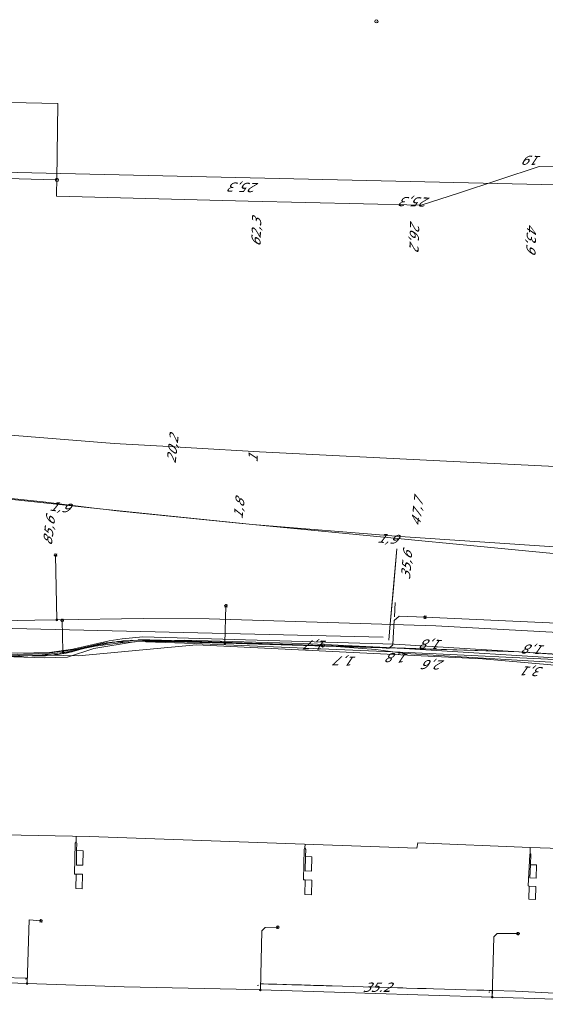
# Model space of a CAD drawing. Header units: metres. Extents: x 124576 to 133557, y 395865 to 402386.
# Tile 245 of 256: x 128028 to 128108, y 402127 to 402276. Entities that reach past the tile are written whole.
import ezdxf
from ezdxf.enums import TextEntityAlignment as Align

# ---------------------------------------------------------------- set-up
doc = ezdxf.new("R2010")
doc.units = ezdxf.units.M
doc.header["$MEASUREMENT"] = 0
for name, color, linetype, lineweight, true_color in [('LG_Datatransport_Blauw_Glas_Zuid', 3, 'Continuous', 13, 0x00ff00), ('LG_Datatransport_Eurofiber_Nederland_BV', 3, 'Continuous', 13, 0x00ff00), ('LG_Datatransport_Gebroeders_Van_der_Donk_BV_(FTTX)', 3, 'Continuous', 13, 0x00ff00), ('LG_Datatransport_KPN_BV', 3, 'Continuous', 13, 0x00ff00), ('LG_Datatransport_Tele2_Nederland_BV', 3, 'Continuous', 13, 0x00ff00), ('LG_Laag_Spanning_Enexis_Netbeheer_BV', 7, 'Continuous', 13, 0x960000), ('LG_Laag_Spanning_Gemeente_Tilburg_Ruimtelijke_Uitvoering', 7, 'Continuous', 13, 0x960000), ('LG_unet-4_Brabant_Water', 5, 'Continuous', 13, 0x0000ff), ('LG_Water_Gemeente_Tilburg_Ruimtelijke_Uitvoering', 5, 'Continuous', 13, 0x0000ff)]:
    doc.layers.add(name, color=color, linetype=linetype, lineweight=lineweight, true_color=true_color)
for name, color, linetype, lineweight in [('LG_Datatransport_P_KPN_BV', 7, 'Continuous', 0), ('LG_Laag_Spanning_P_Enexis_Netbeheer_BV', 7, 'Continuous', 0), ('MV_Datatransport', 7, 'Continuous', 0), ('MV_Laag_Spanning', 7, 'Continuous', 0), ('MV_Laag_Spanning_lijn', 7, 'Continuous', 0), ('MV_Laag_Spanning_pijl', 7, 'Continuous', 0), ('MV_unet-4', 7, 'Continuous', 0)]:
    doc.layers.add(name, color=color, linetype=linetype, lineweight=lineweight)
doc.styles.add('Klic_Annotatie', font='verdanai.ttf', dxfattribs={"oblique": 20, "height": 1.4})

# ---------------------------------------------------------------- blocks, each defined once
blk = doc.blocks.new('Mof')
at = {"layer": 'LG_Laag_Spanning_P_Enexis_Netbeheer_BV'}
h = blk.add_hatch(color=256, dxfattribs=at)
edge = h.paths.add_edge_path()
edge.add_arc((0, 0), 2, 0, 360)
blk = doc.blocks.new('Streetlight')
at = {"layer": 'LG_Laag_Spanning_P_Enexis_Netbeheer_BV'}
for p, q in [((-1.8, 1.8), (-1.1, 1.1)), ((0, 2.5), (0, 1.5)), ((1.8, 1.8), (1.1, 1.1)), ((-1.1, -1.1), (-1.8, -1.8)), ((0, -1.5), (0, -2.5)), ((1.1, -1.1), (1.8, -1.8))]:
    blk.add_line(p, q, dxfattribs=at)
at = {"layer": 'LG_Laag_Spanning_P_Enexis_Netbeheer_BV', "flags": 128}
for points in [[(-2.5, 0), (-1.5, 0)], [(1.5, 0), (2.5, 0)]]:
    blk.add_lwpolyline(points, dxfattribs=at)
at = {"layer": 'LG_Laag_Spanning_P_Enexis_Netbeheer_BV'}
blk.add_circle((0, 0), 1.5, dxfattribs=at)
blk = doc.blocks.new('m_pijl')
at = {"layer": 'MV_Laag_Spanning_pijl'}
blk.add_hatch(color=7, dxfattribs=at).paths.add_polyline_path([(-1, -0.3), (-1, 0), (-1, 0.3), (0, 0)])
at = {"layer": 'MV_Laag_Spanning_pijl', "flags": 128}
blk.add_lwpolyline([(-1, 0), (-1, 0.3), (0, 0), (-1, -0.3), (-1, 0)], close=True, dxfattribs=at)
blk = doc.blocks.new('Onbekend_3')
at = {"layer": 'LG_Datatransport_P_KPN_BV'}
blk.add_hatch(color=256, dxfattribs=at).paths.add_polyline_path([(-0.3, -1.1, -0.262633), (0.2, 0.2), (0.6, 0.5, 0.379827), (0.7, 1.3), (0.7, 1.3, 0.228508), (0, 1.5), (0, 1.5, 0.459053), (-0.8, 0.8), (-1.3, 0.9, -0.414214), (-0.1, 2, -0.243799), (1.1, 1.5, -0.379827), (0.9, 0.1), (0.5, -0.2, 0.262633), (0.2, -1.1), (-0.2, -1.1)])
blk.add_circle((0, 0), 2.5, dxfattribs=at)
at = {"layer": 'LG_Datatransport_P_KPN_BV', "extrusion": (0, 0, -1)}
blk.add_solid([(0.3, -2.1), (-0.2, -2.1), (0.3, -1.5), (-0.2, -1.5)], dxfattribs=at)

msp = doc.modelspace()

# ---------------------------------------------------------------- linework, layer by layer
at = {"layer": 'LG_Datatransport_Blauw_Glas_Zuid', "flags": 128}
msp.add_lwpolyline([(128113.8, 402179.3), (128084.6, 402181.1), (128071, 402181.8), (128052.9, 402182.3), (128044, 402182), (128039.4, 402181.4), (128034.6, 402180.4), (128030.9, 402180), (128027.5, 402179.8), (127999.8, 402180.3), (127963.7, 402181.2), (127956.2, 402181.5), (127934.2, 402182.3), (127926, 402182.4), (127920.4, 402184.3), (127914.3, 402185.9), (127896.5, 402186.3), (127828.4, 402188.2), (127787.7, 402189.2), (127734, 402190.6), (127664.6, 402192.3), (127663.5, 402192.3), (127629, 402193.1), (127589.7, 402194.1)], dxfattribs=at)
at = {"layer": 'LG_Datatransport_Eurofiber_Nederland_BV', "flags": 128}
for points in [[(128027.7, 402180.3), (128032.5, 402180.4), (128036, 402180.9), (128041.5, 402182.2), (128043.5, 402182.5), (128046.6, 402182.8), (128084.7, 402181.7), (128115.1, 402179.8)], [(128027.7, 402180.3), (128032.5, 402180.4), (128036, 402180.9), (128041.5, 402182.2), (128043.5, 402182.5), (128046.6, 402182.8), (128084.7, 402181.7), (128115.1, 402179.8)], [(128027.7, 402180.3), (128032.5, 402180.4), (128036, 402180.9), (128041.5, 402182.2), (128043.5, 402182.5), (128046.6, 402182.8), (128084.7, 402181.7), (128115.1, 402179.8)], [(128027.7, 402180.3), (128032.5, 402180.4), (128036, 402180.9), (128041.5, 402182.2), (128043.5, 402182.5), (128046.6, 402182.8), (128084.7, 402181.7), (128115.1, 402179.8)], [(127964.8, 402181.7), (128029.8, 402179.9), (128031.9, 402179.9), (128032.2, 402180), (128033, 402180), (128033.3, 402180.1), (128033.8, 402180.1), (128034.1, 402180.2), (128034.3, 402180.2), (128034.6, 402180.3), (128034.9, 402180.3), (128035.1, 402180.4), (128035.4, 402180.4), (128035.7, 402180.5), (128035.9, 402180.5), (128036.7, 402180.8), (128036.9, 402180.8), (128040.3, 402181.7), (128040.7, 402181.7), (128042, 402182), (128042.4, 402182), (128042.8, 402182.1), (128043.2, 402182.1), (128043.6, 402182.2), (128044.5, 402182.2), (128044.9, 402182.3), (128103.6, 402180.5), (128133.4, 402178.5)]]:
    msp.add_lwpolyline(points, dxfattribs=at)
at = {"layer": 'LG_Datatransport_Gebroeders_Van_der_Donk_BV_(FTTX)', "flags": 128}
msp.add_lwpolyline([(127944.47, 402181.13), (127948.03, 402181.97), (127966.69, 402181.59), (127971.64, 402181.31), (128036.87, 402179.91), (128054.76, 402181.56), (128098.05, 402179.48), (128151.04, 402174.79)], dxfattribs=at)
at = {"layer": 'LG_Datatransport_KPN_BV', "flags": 128}
for points in [[(127985.48, 402275.8), (127984.45, 402275.8), (127984.43, 402271.9), (127984.35, 402264.64), (127989.44, 402264.52), (128000, 402264.29), (128033.75, 402263.55), (128033.6, 402251.98), (128033.6, 402251.98)], [(128033.6, 402251.98), (128033.39, 402251.99), (128003.9, 402252.79), (128000, 402252.87), (127988.61, 402253.12), (127956.83, 402253.82), (127956.34, 402253.83)], [(128033.6, 402251.98), (128033.57, 402250), (128033.57, 402249.5), (128062.57, 402248.79), (128088.79, 402248.15), (128094.41, 402250), (128106.64, 402254.02), (128214.5, 402251.73), (128215.29, 402251.68), (128216.07, 402251.56), (128216.83, 402251.38), (128217.58, 402251.13), (128218.3, 402250.81), (128218.99, 402250.43), (128219.65, 402250), (128220.21, 402249.56), (128220.73, 402249.07), (128221.22, 402248.54), (128221.66, 402247.98), (128222.05, 402247.38), (128222.4, 402246.75), (128222.7, 402246.1)], [(128118.72, 402194.46), (128063.25, 402199.81), (128041.09, 402202.08), (128026.87, 402203.57), (128015.22, 402204.78), (128001.6, 402205.76), (128000, 402205.84), (127999.23, 402205.88), (127994.12, 402206.09), (127986.66, 402206.22), (127985.18, 402206.24)], [(128000.13, 402205.86), (128001.6, 402205.76), (128008.49, 402205.3), (128015.22, 402204.78), (128016.96, 402204.65), (128024.24, 402203.98), (128031.54, 402203.21), (128039.26, 402202.3), (128041.09, 402202.08), (128042.67, 402201.89), (128061.14, 402199.98), (128063.25, 402199.81), (128085.58, 402197.99), (128121.04, 402195.6), (128135.43, 402194.23), (128153.45, 402192.92), (128182.93, 402189.56), (128185.28, 402189.23), (128219.35, 402184.97), (128226.92, 402183.73)], [(128140.32, 402177.27), (128137.89, 402178.11), (128123.76, 402179.1), (128103.57, 402180.52), (128073.9, 402181.48), (128073.9, 402181.48), (128073.87, 402181.48), (128045.9, 402182.32), (128045.9, 402182.32), (128045.9, 402182.31), (128042.9, 402182.06), (128039.92, 402181.59), (128037.44, 402181.04), (128034.99, 402180.34), (128033.28, 402180.06), (128031.55, 402179.91), (128029.81, 402179.89), (128003.84, 402180.58), (127964.84, 402181.67)], [(128073.9, 402181.48), (128073.9, 402181.48), (128073.87, 402181.48), (128049.47, 402182.27), (128047.69, 402182.34), (128045.9, 402182.32), (128045.9, 402182.32), (128045.9, 402182.31), (128042.89, 402182.08), (128039.92, 402181.59), (128037.46, 402180.99), (128036.24, 402180.63), (128034.99, 402180.34), (128033.28, 402180.06), (128031.55, 402179.91), (128029.81, 402179.89), (128003.84, 402180.58)], [(128140.32, 402177.27), (128137.89, 402178.11), (128133.4, 402178.5), (128123.26, 402179.19), (128103.57, 402180.52), (128073.9, 402181.48), (128073.9, 402181.48)], [(128073.9, 402181.48), (128073.9, 402181.48), (128081.89, 402180.88), (128086.37, 402180.25), (128119.42, 402178.28), (128130.54, 402177.36), (128156.56, 402175.22), (128191.04, 402171.4), (128191.58, 402171.35), (128192.31, 402171.29), (128196.51, 402170.92), (128208.31, 402169.06), (128223.26, 402166.19), (128232.75, 402164.24)]]:
    msp.add_lwpolyline(points, dxfattribs=at)
at = {"layer": 'LG_Datatransport_Tele2_Nederland_BV', "flags": 128}
for points in [[(128001.1, 402253.7), (128210.6, 402248.9), (128210.8, 402248.7), (128210.2, 402219.9), (128210.4, 402219.7), (128216.1, 402219.5), (128265.8, 402218.3), (128266, 402218.5), (128266.7, 402247.3), (128266.9, 402247.5), (128302.9, 402246.7), (128303.1, 402246.9), (128303.6, 402268.2), (128303.7, 402268.7)], [(127972.25, 402180.68), (127973.55, 402181.43), (127987.01, 402181.05), (128031.7, 402179.6), (128035.2, 402179.7), (128039.2, 402181), (128045.6, 402182.1), (128054.4, 402181.8), (128086.8, 402180.4), (128112.2, 402179.2), (128140.5, 402177.4), (128151.06, 402176.13), (128154.98, 402176.18)], [(128112.2, 402179.2), (128086.8, 402180.4), (128054.4, 402181.8), (128045.6, 402182.1), (128039.2, 402181), (128035.2, 402179.7), (128031.7, 402179.6), (127987.01, 402181.05), (127973.55, 402181.43), (127972.25, 402180.68)]]:
    msp.add_lwpolyline(points, dxfattribs=at)
at = {"layer": 'LG_Laag_Spanning_Enexis_Netbeheer_BV'}
for p, q in [((128033.6, 402185.36), (128033.42, 402195.16)), ((128059.04, 402181.82), (128059.21, 402187.48)), ((128034.53, 402180.61), (128034.42, 402185.28))]:
    msp.add_line(p, q, dxfattribs=at)
at = {"layer": 'LG_Laag_Spanning_Enexis_Netbeheer_BV', "flags": 128}
for points in [[(128085.07, 402196.13), (128084.56, 402190.14), (128084.04, 402184.16), (128083.88, 402182.27)], [(128085.07, 402196.13), (128084.56, 402190.14), (128084.04, 402184.16), (128083.88, 402182.27)], [(128085.07, 402196.13), (128084.04, 402184.16), (128083.88, 402182.27)], [(128012.11, 402180.67), (128030.85, 402180.26), (128032.25, 402180.33), (128034.53, 402180.61), (128035.25, 402180.7), (128036.63, 402180.93), (128040.62, 402181.81), (128042.01, 402181.98), (128045.24, 402182.05), (128049.53, 402182.1), (128049.54, 402182.1), (128059.04, 402181.82), (128082.86, 402181.11), (128083.46, 402181.09), (128083.94, 402181.07), (128084.48, 402181.58), (128084.52, 402182.62), (128084.68, 402185.27), (128085.42, 402185.94), (128089.36, 402185.76)], [(128012.11, 402180.67), (128030.85, 402180.26), (128032.25, 402180.33), (128034.53, 402180.61), (128035.25, 402180.7), (128036.63, 402180.93), (128040.62, 402181.81), (128042.01, 402181.98), (128045.24, 402182.05), (128049.53, 402182.1), (128049.54, 402182.1), (128059.04, 402181.82), (128082.86, 402181.11), (128083.46, 402181.09), (128083.94, 402181.07), (128084.48, 402181.58), (128084.52, 402182.62), (128084.68, 402185.27), (128085.42, 402185.94), (128089.36, 402185.76)], [(128089.36, 402185.76), (128108.19, 402184.89), (128109.59, 402184.81), (128120.29, 402184.02)], [(128089.36, 402185.76), (128108.19, 402184.89), (128109.59, 402184.81), (128120.29, 402184.02)], [(128144.71, 402180.89), (128114.17, 402183.19), (128091.01, 402184.47), (128056.65, 402185.53), (128046.66, 402185.59), (128033.6, 402185.36), (128030.25, 402185.3), (128001.04, 402184.78), (127999.23, 402184.74)], [(128144.71, 402180.89), (128114.17, 402183.19), (128091.01, 402184.47), (128056.65, 402185.53), (128046.66, 402185.59), (128033.6, 402185.36), (128030.25, 402185.3), (128001.04, 402184.78), (127999.23, 402184.74)], [(128029.09, 402130.29), (128029.41, 402139.94), (128031.2, 402139.77)], [(128064.42, 402129.31), (128064.65, 402138.29), (128065.16, 402138.79), (128067.06, 402138.81)], [(128099.54, 402128.23), (128099.79, 402137.37), (128100.3, 402137.87), (128103.44, 402137.84)], [(128109.1, 402127.93), (128099.54, 402128.23), (128080.23, 402128.84), (128078.83, 402128.88), (128064.42, 402129.31), (128062.16, 402129.37), (128060.76, 402129.41), (128043.81, 402129.8), (128029.09, 402130.29), (128023.37, 402130.48), (128022.17, 402130.51), (128004.16, 402130.79), (128002.96, 402130.82), (127994.11, 402131.08), (127989.79, 402131.21), (127988.59, 402131.23), (127977.89, 402131.42), (127975.48, 402131.47)], [(128109.1, 402127.93), (128099.54, 402128.23), (128080.23, 402128.84), (128078.83, 402128.88), (128064.42, 402129.31), (128062.16, 402129.37), (128060.76, 402129.41), (128043.81, 402129.8), (128029.09, 402130.29), (128023.37, 402130.48)], [(128023.37, 402130.48), (128029.09, 402130.29), (128043.81, 402129.8), (128060.76, 402129.41), (128062.16, 402129.37), (128064.42, 402129.31), (128078.83, 402128.88), (128080.23, 402128.84), (128099.54, 402128.23), (128109.1, 402127.93)]]:
    msp.add_lwpolyline(points, dxfattribs=at)
at = {"layer": 'LG_Laag_Spanning_Gemeente_Tilburg_Ruimtelijke_Uitvoering'}
for p, q in [((128036.51, 402151.73), (128036.52, 402152.61)), ((128071.17, 402150.83), (128071.19, 402151.38)), ((128105.29, 402150), (128105.21, 402149.82))]:
    msp.add_line(p, q, dxfattribs=at)
at = {"layer": 'LG_Laag_Spanning_Gemeente_Tilburg_Ruimtelijke_Uitvoering', "flags": 128}
for points in [[(128140.21, 402148.41), (128140.1, 402148.59), (128140.1, 402149.74), (128105.28, 402150.88), (128088.29, 402151.61), (128088.13, 402150.77), (128038.55, 402152.57), (128009.99, 402153.11), (127970.68, 402154.27), (127970.31, 402154.28)], [(128036.38, 402151.53), (128036.26, 402146.86), (128036.51, 402146.86), (128036.46, 402144.68), (128037.46, 402144.65), (128037.51, 402146.84), (128036.51, 402146.86)], [(128036.63, 402151.53), (128036.51, 402151.73), (128036.38, 402151.53)], [(128036.63, 402151.53), (128036.6, 402150.41), (128037.58, 402150.4), (128037.55, 402148.2), (128036.57, 402148.21), (128036.6, 402150.41)], [(128071.05, 402150.62), (128070.93, 402145.98), (128071.23, 402145.97), (128071.17, 402143.76), (128072.18, 402143.74), (128072.23, 402145.94), (128071.23, 402145.97)], [(128071.05, 402150.62), (128071.17, 402150.83), (128071.29, 402150.61)], [(128071.29, 402150.61), (128071.26, 402149.52), (128072.24, 402149.49), (128072.19, 402147.31), (128071.2, 402147.34), (128071.26, 402149.52)], [(128105.28, 402150.88), (128105.29, 402150), (128105.39, 402149.87)], [(128105.21, 402149.82), (128104.96, 402145.06), (128105.15, 402145.04), (128106.16, 402144.98), (128106.09, 402143.03), (128105.06, 402143.06), (128105.15, 402145.04)], [(128105.39, 402149.87), (128105.32, 402148.27), (128106.26, 402148.28), (128106.2, 402146.26), (128105.21, 402146.29), (128105.32, 402148.27)]]:
    msp.add_lwpolyline(points, dxfattribs=at)
at = {"layer": 'LG_unet-4_Brabant_Water'}
msp.add_line((127997.18, 402215.74), (128042.28, 402212.07), dxfattribs=at)
at = {"layer": 'LG_unet-4_Brabant_Water', "flags": 128}
for points in [[(128042.28, 402212.07), (128051.45, 402211.55), (128053.94, 402211.4), (128064.27, 402210.81)], [(128064.27, 402210.81), (128092.63, 402209.4), (128111.16, 402208.47)]]:
    msp.add_lwpolyline(points, dxfattribs=at)
at = {"layer": 'LG_Water_Gemeente_Tilburg_Ruimtelijke_Uitvoering'}
msp.add_line((127979.15, 402185.13), (128083, 402182.74), dxfattribs=at)
at = {"layer": 'MV_Laag_Spanning_lijn'}
for p, q in [((128084.72, 402185.84), (128084.85, 402188)), ((128064.44, 402130.24), (128064.42, 402129.31)), ((128099.57, 402129.22), (128099.54, 402128.23))]:
    msp.add_line(p, q, dxfattribs=at)
at = {"layer": 'MV_Laag_Spanning_pijl', "flags": 128}
for points in [[(127994.13, 402132.03), (128003.73, 402131.77), (128012.51, 402131.54), (128016.26, 402131.44), (128019.73, 402131.35), (128025.21, 402131.2), (128029.12, 402131.1)], [(128099.57, 402129.22), (128099.05, 402129.24), (128098.28, 402129.26), (128097.19, 402129.29), (128095.57, 402129.34), (128093.93, 402129.39), (128092.32, 402129.43), (128090.63, 402129.48), (128089.52, 402129.52), (128088.21, 402129.55), (128086.54, 402129.6), (128085.98, 402129.62), (128085.17, 402129.64), (128083.8, 402129.68), (128081.85, 402129.74), (128079.97, 402129.79), (128078.55, 402129.84), (128076.85, 402129.88), (128075.31, 402129.93), (128075.15, 402129.94), (128074.93, 402129.94), (128074.72, 402129.95), (128074.37, 402129.96), (128074, 402129.97), (128073.64, 402129.98), (128073.22, 402129.99), (128072.86, 402130), (128072.48, 402130.01), (128071.99, 402130.03), (128071.62, 402130.04), (128071.13, 402130.05), (128070.65, 402130.07), (128070.1, 402130.08), (128069.61, 402130.1), (128069.18, 402130.11), (128068.4, 402130.13), (128067.84, 402130.15), (128066.92, 402130.18), (128066.2, 402130.2), (128065.64, 402130.21), (128064.92, 402130.23), (128064.44, 402130.24), (128064.41, 402130.24)], [(128144.3, 402127.14), (128137.46, 402127.47), (128132.07, 402127.73), (128122.67, 402128.18), (128115.26, 402128.53), (128108.03, 402128.88), (128103.07, 402129.12), (128099.57, 402129.22)]]:
    msp.add_lwpolyline(points, dxfattribs=at)

# ---------------------------------------------------------------- block references
at = {"layer": 'LG_Datatransport_P_KPN_BV', "xscale": 0.1, "yscale": 0.1, "zscale": 0.1}
for p in [(128082, 402276), (128033.6, 402251.98), (128033.6, 402251.98), (128033.6, 402251.98), (128073.9, 402181.48), (128073.9, 402181.48), (128073.9, 402181.48)]:
    msp.add_blockref('Onbekend_3', p, dxfattribs=at)
at = {"layer": 'LG_Laag_Spanning_P_Enexis_Netbeheer_BV', "xscale": 0.1, "yscale": 0.1, "zscale": 0.1}
for p, rotation in [((128033.42, 402195.16), 269), ((128059.21, 402187.48), 272), ((128089.36, 402185.76), 2), ((128034.42, 402185.28), 269), ((128031.2, 402139.77), 272), ((128103.44, 402137.84), 1)]:
    msp.add_blockref('Streetlight', p, dxfattribs=dict(at, rotation=rotation))
for name, p in [('Mof', (128033.6, 402185.36)), ('Mof', (128059.04, 402181.82)), ('Mof', (128034.53, 402180.61)), ('Streetlight', (128067.06, 402138.81)), ('Mof', (128029.09, 402130.29)), ('Mof', (128064.42, 402129.31)), ('Mof', (128099.54, 402128.23))]:
    msp.add_blockref(name, p, dxfattribs=at)
at = {"layer": 'MV_Laag_Spanning_pijl', "xscale": 0.1, "yscale": 0.1, "zscale": 0.1}
for p, rotation in [((128029, 402131), 359), ((128064, 402130), 178), ((128099, 402129), 178)]:
    msp.add_blockref('m_pijl', p, dxfattribs=dict(at, rotation=rotation))

# ---------------------------------------------------------------- texts
at = {"layer": 'MV_Datatransport', "style": 'Klic_Annotatie', "oblique": 20}
for s, rotation, p in [('19', 178.6, (128105.85, 402254.94)), ('25,3', 178.6, (128062.11, 402250.85)), ('25,3', 178.6, (128088.07, 402248.66)), ('26,2', 268.5, (128087.75, 402243.75)), ('43,9', 268.5, (128105.45, 402243.3)), ('1,9', 353.4, (128033.95, 402202.45)), ('85,6', 83.2, (128032.39, 402198.74)), ('1,9', 355.3, (128083.6, 402197.67)), ('35,6', 85.3, (128086.55, 402193.56)), ('1,7', 178.5, (128073.09, 402181.55)), ('1,8', 178.2, (128090.65, 402181.66)), ('1,8', 176.8, (128106.12, 402180.87)), ('1,7', 178.3, (128077.52, 402179.12)), ('1,8', 178, (128085.44, 402179.6)), ('2,6', 178.3, (128090.86, 402178.55)), ('3,1', 176.8, (128105.86, 402177.55))]:
    msp.add_text(s, height=1.4, rotation=rotation, dxfattribs=at).set_placement(p, align=Align.MIDDLE_CENTER)
at = {"layer": 'MV_Laag_Spanning', "style": 'Klic_Annotatie', "oblique": 20}
msp.add_text('35.2', height=1.4, dxfattribs=at).set_placement((128081.99, 402129.73), align=Align.MIDDLE_CENTER)
at = {"layer": 'MV_unet-4', "style": 'Klic_Annotatie', "oblique": 20}
for s, rotation, p in [('62,3', 88.4, (128063.8, 402243.98)), ('20,2', 83.7, (128051.12, 402211.14)), ('1', 88.4, (128063.3, 402209.74)), ('1,8', 83.7, (128061.17, 402202.09)), ('47,7', 83.7, (128088.15, 402201.61))]:
    msp.add_text(s, height=1.4, rotation=rotation, dxfattribs=at).set_placement(p, align=Align.MIDDLE_CENTER)

doc.saveas('drawing.dxf')
